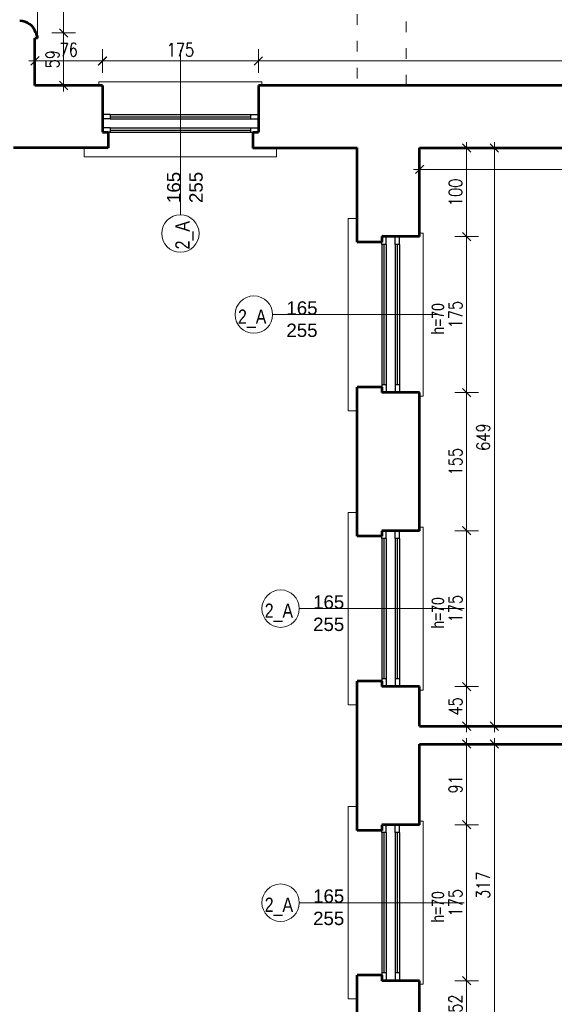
# Model space of a CAD drawing. Header units: millimetres. Extents: x 56977 to 67992, y 30187 to 42235.
# Tile 62 of 130: x 58585 to 59185, y 37712 to 38817. Entities that reach past the tile are written whole.
import ezdxf

# ---------------------------------------------------------------- set-up
doc = ezdxf.new("R2010")
doc.units = ezdxf.units.MM
doc.header["$MEASUREMENT"] = 0
doc.linetypes.add('ACAD_ISO03W100', pattern=[30, 12, -18])
doc.layers.get('0').update_dxf_attribs({"lineweight": 13})
doc.layers.get('DEFPOINTS').update_dxf_attribs({"lineweight": 13})
doc.layers.add('AI-OKNA', color=4, linetype='Continuous')
for name, color, linetype, lineweight in [('AI-OPISY', 3, 'Continuous', 13), ('AI_MURY', 40, 'Continuous', 53), ('AI_WIDOK', 8, 'Continuous', 13), ('Lines', 7, 'Continuous', 13), ('wymiary', 8, 'Continuous', 13)]:
    doc.layers.add(name, color=color, linetype=linetype, lineweight=lineweight)
doc.styles.get("Standard").update_dxf_attribs({"font": 'txt.shx'})
doc.styles.add('Style-ROMANS', font='ROMANS.shx')
doc.styles.add('WYMIAROWY-08', font='ROMANS.shx', dxfattribs={"width": 0.8})
doc.dimstyles.new('DYBY', dxfattribs={"dimscale": 100, "dimtxt": 0.15, "dimasz": 0.05, "dimexe": 0.05, "dimexo": 0.1, "dimgap": 0.05, "dimtad": 1, "dimdec": 0, "dimdsep": 46, "dimlunit": 5, "dimtxsty": 'WYMIAROWY-08', "dimblk": 'M_STRZ', "dimcen": 0.1, "dimse1": 1, "dimse2": 1, "dimclrd": 7, "dimclre": 7, "dimclrt": 1, "dimadec": 0, "dimazin": 0, "dimtfac": 1, "dimtdec": 0, "dimtmove": 2, "dimatfit": 3, "dimldrblk": 'M_STRZ', "dimfxl": 0, "dimtolj": 1, "dimarcsym": 0})

# ---------------------------------------------------------------- blocks, each defined once
blk = doc.blocks.new('M_STRZ')
for p, q in [((0, 2.66), (0, 0)), ((-1.33, 0), (1.33, 0)), ((-0.94, -0.94), (0.94, 0.94)), ((0, 0), (0, -2.66))]:
    blk.add_line(p, q)
blk = doc.blocks.new('*U80')
at = {"layer": 'DEFPOINTS', "color": 0}
for p in [(66309.5, 38869.1), (58601.5, 38743.1), (66309.5, 38743.1)]:
    blk.add_point(p, dxfattribs=at)
at = {"layer": 'wymiary', "color": 7, "lineweight": -2}
blk.add_line((58606.5, 38869.1), (66304.5, 38869.1), dxfattribs=at)
at = {"layer": 'wymiary', "color": 7, "lineweight": -2, "xscale": 5, "yscale": 5, "zscale": 5, "rotation": 180}
blk.add_blockref('M_STRZ', (58601.5, 38869.1), dxfattribs=at)
at = {"layer": 'wymiary', "color": 7, "lineweight": -2, "xscale": 5, "yscale": 5, "zscale": 5}
blk.add_blockref('M_STRZ', (66309.5, 38869.1), dxfattribs=at)
at = {"layer": 'wymiary', "color": 1, "insert": (62455.5, 38881.6), "char_height": 15, "attachment_point": 5, "style": 'WYMIAROWY-08'}
blk.add_mtext('7708', dxfattribs=at)
blk = doc.blocks.new('*D1613')
at = {"layer": 'DEFPOINTS'}
for p in [(62433.5, 38881.6), (66309.5, 38869.1), (58601.5, 38743.1), (66309.5, 38743.1)]:
    blk.add_point(p, dxfattribs=at)
at = {"layer": 'wymiary', "color": 7}
blk.add_blockref('*U80', (0, 0), dxfattribs=at)
blk = doc.blocks.new('*U171')
at = {"layer": 'DEFPOINTS', "color": 0}
for p in [(58677.5, 38790.6), (58852.5, 38777.5), (58852.5, 38770.7)]:
    blk.add_point(p, dxfattribs=at)
at = {"layer": 'wymiary', "color": 7, "lineweight": -2}
blk.add_line((58682.5, 38770.7), (58847.5, 38770.7), dxfattribs=at)
at = {"layer": 'wymiary', "color": 7, "lineweight": -2, "xscale": 5, "yscale": 5, "zscale": 5, "rotation": 180}
blk.add_blockref('M_STRZ', (58677.5, 38770.7), dxfattribs=at)
at = {"layer": 'wymiary', "color": 7, "lineweight": -2, "xscale": 5, "yscale": 5, "zscale": 5}
blk.add_blockref('M_STRZ', (58852.5, 38770.7), dxfattribs=at)
at = {"layer": 'wymiary', "color": 1, "insert": (58765, 38783.2), "char_height": 15, "attachment_point": 5, "style": 'WYMIAROWY-08'}
blk.add_mtext('175', dxfattribs=at)
blk = doc.blocks.new('*D1704')
at = {"layer": 'DEFPOINTS'}
for p in [(58677.5, 38790.6), (58852.5, 38777.5), (58852.5, 38770.7), (58749.6, 38758.2)]:
    blk.add_point(p, dxfattribs=at)
at = {"layer": 'wymiary', "color": 7}
blk.add_blockref('*U171', (0, 0), dxfattribs=at)
blk = doc.blocks.new('*U172')
at = {"layer": 'DEFPOINTS', "color": 0}
for p in [(58852.5, 38777.3), (59683.5, 38777.3), (59683.5, 38770.7)]:
    blk.add_point(p, dxfattribs=at)
at = {"layer": 'wymiary', "color": 7, "lineweight": -2}
blk.add_line((58857.5, 38770.7), (59678.5, 38770.7), dxfattribs=at)
at = {"layer": 'wymiary', "color": 7, "lineweight": -2, "xscale": 5, "yscale": 5, "zscale": 5, "rotation": 180}
blk.add_blockref('M_STRZ', (58852.5, 38770.7), dxfattribs=at)
at = {"layer": 'wymiary', "color": 7, "lineweight": -2, "xscale": 5, "yscale": 5, "zscale": 5}
blk.add_blockref('M_STRZ', (59683.5, 38770.7), dxfattribs=at)
at = {"layer": 'wymiary', "color": 1, "insert": (59268, 38783.2), "char_height": 15, "attachment_point": 5, "style": 'WYMIAROWY-08'}
blk.add_mtext('831', dxfattribs=at)
blk = doc.blocks.new('*D1705')
at = {"layer": 'DEFPOINTS'}
for p in [(58852.5, 38777.3), (59683.5, 38777.3), (59683.5, 38770.7), (59251.7, 38758.2)]:
    blk.add_point(p, dxfattribs=at)
at = {"layer": 'wymiary', "color": 7}
blk.add_blockref('*U172', (0, 0), dxfattribs=at)
blk = doc.blocks.new('*U234')
at = {"layer": 'DEFPOINTS', "color": 0}
for p in [(58603.5, 38802.1), (58603.5, 38743.1), (58633.9, 38743.1)]:
    blk.add_point(p, dxfattribs=at)
at = {"layer": 'wymiary', "color": 7, "lineweight": -2}
blk.add_line((58633.9, 38797.1), (58633.9, 38748.1), dxfattribs=at)
at = {"layer": 'wymiary', "color": 7, "lineweight": -2, "xscale": 5, "yscale": 5, "zscale": 5}
for p, rotation in [((58633.9, 38802.1), 90), ((58633.9, 38743.1), 270)]:
    blk.add_blockref('M_STRZ', p, dxfattribs=dict(at, rotation=rotation))
at = {"layer": 'wymiary', "color": 1, "insert": (58621.4, 38772.6), "char_height": 15, "attachment_point": 5, "rotation": 90, "style": 'WYMIAROWY-08'}
blk.add_mtext('59', dxfattribs=at)
blk = doc.blocks.new('*D1767')
at = {"layer": 'DEFPOINTS'}
for p in [(58603.5, 38802.1), (58621.4, 38783.2), (58603.5, 38743.1), (58633.9, 38743.1)]:
    blk.add_point(p, dxfattribs=at)
at = {"layer": 'wymiary', "color": 7}
blk.add_blockref('*U234', (0, 0), dxfattribs=at)
blk = doc.blocks.new('*U235')
at = {"layer": 'DEFPOINTS', "color": 0}
for p in [(58603.5, 38942.1), (58603.5, 38802.1), (58633.9, 38802.1)]:
    blk.add_point(p, dxfattribs=at)
at = {"layer": 'wymiary', "color": 7, "lineweight": -2}
blk.add_line((58633.9, 38937.1), (58633.9, 38807.1), dxfattribs=at)
at = {"layer": 'wymiary', "color": 7, "lineweight": -2, "xscale": 5, "yscale": 5, "zscale": 5}
for p, rotation in [((58633.9, 38942.1), 90), ((58633.9, 38802.1), 270)]:
    blk.add_blockref('M_STRZ', p, dxfattribs=dict(at, rotation=rotation))
at = {"layer": 'wymiary', "color": 1, "insert": (58621.4, 38872.1), "char_height": 15, "attachment_point": 5, "rotation": 90, "style": 'WYMIAROWY-08'}
blk.add_mtext('140', dxfattribs=at)
blk = doc.blocks.new('*D1768')
at = {"layer": 'DEFPOINTS'}
for p in [(58603.5, 38942.1), (58621.4, 38887.5), (58603.5, 38802.1), (58633.9, 38802.1)]:
    blk.add_point(p, dxfattribs=at)
at = {"layer": 'wymiary', "color": 7}
blk.add_blockref('*U235', (0, 0), dxfattribs=at)
blk = doc.blocks.new('*U520')
at = {"layer": 'DEFPOINTS', "color": 0}
for p in [(59033.5, 38573.5), (59033.5, 38398.5), (59086.4, 38398.5)]:
    blk.add_point(p, dxfattribs=at)
at = {"layer": 'wymiary', "color": 7, "lineweight": -2}
blk.add_line((59086.4, 38568.5), (59086.4, 38403.5), dxfattribs=at)
at = {"layer": 'wymiary', "color": 7, "lineweight": -2, "xscale": 5, "yscale": 5, "zscale": 5}
for p, rotation in [((59086.4, 38573.5), 90), ((59086.4, 38398.5), 270)]:
    blk.add_blockref('M_STRZ', p, dxfattribs=dict(at, rotation=rotation))
at = {"layer": 'wymiary', "color": 1, "insert": (59073.9, 38486), "char_height": 15, "attachment_point": 5, "rotation": 90, "style": 'WYMIAROWY-08'}
blk.add_mtext('175', dxfattribs=at)
blk = doc.blocks.new('*D2053')
at = {"layer": 'DEFPOINTS'}
for p in [(59033.5, 38573.5), (59073.9, 38501.4), (59033.5, 38398.5), (59086.4, 38398.5)]:
    blk.add_point(p, dxfattribs=at)
at = {"layer": 'wymiary', "color": 7}
blk.add_blockref('*U520', (0, 0), dxfattribs=at)
blk = doc.blocks.new('*U521')
at = {"layer": 'DEFPOINTS', "color": 0}
for p in [(59033.5, 38673), (59033.5, 38573.5), (59086.4, 38573.5)]:
    blk.add_point(p, dxfattribs=at)
at = {"layer": 'wymiary', "color": 7, "lineweight": -2}
blk.add_line((59086.4, 38668), (59086.4, 38578.5), dxfattribs=at)
at = {"layer": 'wymiary', "color": 7, "lineweight": -2, "xscale": 5, "yscale": 5, "zscale": 5}
for p, rotation in [((59086.4, 38673), 90), ((59086.4, 38573.5), 270)]:
    blk.add_blockref('M_STRZ', p, dxfattribs=dict(at, rotation=rotation))
at = {"layer": 'wymiary', "color": 1, "insert": (59073.9, 38623.2), "char_height": 15, "attachment_point": 5, "rotation": 90, "style": 'WYMIAROWY-08'}
blk.add_mtext('100', dxfattribs=at)
blk = doc.blocks.new('*D2054')
at = {"layer": 'DEFPOINTS'}
for p in [(59033.5, 38673), (59073.9, 38638.7), (59033.5, 38573.5), (59086.4, 38573.5)]:
    blk.add_point(p, dxfattribs=at)
at = {"layer": 'wymiary', "color": 7}
blk.add_blockref('*U521', (0, 0), dxfattribs=at)
blk = doc.blocks.new('*U522')
at = {"layer": 'DEFPOINTS', "color": 0}
for p in [(59033.5, 38398.5), (59033.5, 38243.5), (59086.4, 38243.5)]:
    blk.add_point(p, dxfattribs=at)
at = {"layer": 'wymiary', "color": 7, "lineweight": -2}
blk.add_line((59086.4, 38393.5), (59086.4, 38248.5), dxfattribs=at)
at = {"layer": 'wymiary', "color": 7, "lineweight": -2, "xscale": 5, "yscale": 5, "zscale": 5}
for p, rotation in [((59086.4, 38398.5), 90), ((59086.4, 38243.5), 270)]:
    blk.add_blockref('M_STRZ', p, dxfattribs=dict(at, rotation=rotation))
at = {"layer": 'wymiary', "color": 1, "insert": (59073.9, 38321), "char_height": 15, "attachment_point": 5, "rotation": 90, "style": 'WYMIAROWY-08'}
blk.add_mtext('155', dxfattribs=at)
blk = doc.blocks.new('*D2055')
at = {"layer": 'DEFPOINTS'}
for p in [(59033.5, 38398.5), (59073.9, 38336.4), (59033.5, 38243.5), (59086.4, 38243.5)]:
    blk.add_point(p, dxfattribs=at)
at = {"layer": 'wymiary', "color": 7}
blk.add_blockref('*U522', (0, 0), dxfattribs=at)
blk = doc.blocks.new('*U523')
at = {"layer": 'DEFPOINTS', "color": 0}
for p in [(59033.5, 38243.5), (59033.5, 38068.5), (59086.4, 38068.5)]:
    blk.add_point(p, dxfattribs=at)
at = {"layer": 'wymiary', "color": 7, "lineweight": -2}
blk.add_line((59086.4, 38238.5), (59086.4, 38073.5), dxfattribs=at)
at = {"layer": 'wymiary', "color": 7, "lineweight": -2, "xscale": 5, "yscale": 5, "zscale": 5}
for p, rotation in [((59086.4, 38243.5), 90), ((59086.4, 38068.5), 270)]:
    blk.add_blockref('M_STRZ', p, dxfattribs=dict(at, rotation=rotation))
at = {"layer": 'wymiary', "color": 1, "insert": (59073.9, 38156), "char_height": 15, "attachment_point": 5, "rotation": 90, "style": 'WYMIAROWY-08'}
blk.add_mtext('175', dxfattribs=at)
blk = doc.blocks.new('*D2056')
at = {"layer": 'DEFPOINTS'}
for p in [(59033.5, 38243.5), (59073.9, 38171.4), (59033.5, 38068.5), (59086.4, 38068.5)]:
    blk.add_point(p, dxfattribs=at)
at = {"layer": 'wymiary', "color": 7}
blk.add_blockref('*U523', (0, 0), dxfattribs=at)
blk = doc.blocks.new('*U524')
at = {"layer": 'DEFPOINTS', "color": 0}
for p in [(59033.5, 38004.1), (59033.5, 37913.5), (59086.4, 37913.5)]:
    blk.add_point(p, dxfattribs=at)
at = {"layer": 'wymiary', "color": 7, "lineweight": -2}
blk.add_line((59086.4, 37999.1), (59086.4, 37918.5), dxfattribs=at)
at = {"layer": 'wymiary', "color": 7, "lineweight": -2, "xscale": 5, "yscale": 5, "zscale": 5}
for p, rotation in [((59086.4, 38004.1), 90), ((59086.4, 37913.5), 270)]:
    blk.add_blockref('M_STRZ', p, dxfattribs=dict(at, rotation=rotation))
at = {"layer": 'wymiary', "color": 1, "insert": (59073.9, 37958.8), "char_height": 15, "attachment_point": 5, "rotation": 90, "style": 'WYMIAROWY-08'}
blk.add_mtext('91', dxfattribs=at)
blk = doc.blocks.new('*D2057')
at = {"layer": 'DEFPOINTS'}
for p in [(59033.5, 38004.1), (59073.9, 37969.4), (59033.5, 37913.5), (59086.4, 37913.5)]:
    blk.add_point(p, dxfattribs=at)
at = {"layer": 'wymiary', "color": 7}
blk.add_blockref('*U524', (0, 0), dxfattribs=at)
blk = doc.blocks.new('*U525')
at = {"layer": 'DEFPOINTS', "color": 0}
for p in [(59033.5, 37913.5), (59033.5, 37738.5), (59086.4, 37738.5)]:
    blk.add_point(p, dxfattribs=at)
at = {"layer": 'wymiary', "color": 7, "lineweight": -2}
blk.add_line((59086.4, 37908.5), (59086.4, 37743.5), dxfattribs=at)
at = {"layer": 'wymiary', "color": 7, "lineweight": -2, "xscale": 5, "yscale": 5, "zscale": 5}
for p, rotation in [((59086.4, 37913.5), 90), ((59086.4, 37738.5), 270)]:
    blk.add_blockref('M_STRZ', p, dxfattribs=dict(at, rotation=rotation))
at = {"layer": 'wymiary', "color": 1, "insert": (59073.9, 37826), "char_height": 15, "attachment_point": 5, "rotation": 90, "style": 'WYMIAROWY-08'}
blk.add_mtext('175', dxfattribs=at)
blk = doc.blocks.new('*D2058')
at = {"layer": 'DEFPOINTS'}
for p in [(59033.5, 37913.5), (59073.9, 37841.4), (59033.5, 37738.5), (59086.4, 37738.5)]:
    blk.add_point(p, dxfattribs=at)
at = {"layer": 'wymiary', "color": 7}
blk.add_blockref('*U525', (0, 0), dxfattribs=at)
blk = doc.blocks.new('*U526')
at = {"layer": 'DEFPOINTS', "color": 0}
for p in [(59033.5, 37738.5), (59033.5, 37687.1), (59086.4, 37687.1)]:
    blk.add_point(p, dxfattribs=at)
at = {"layer": 'wymiary', "color": 7, "lineweight": -2}
blk.add_line((59086.4, 37733.5), (59086.4, 37692.1), dxfattribs=at)
at = {"layer": 'wymiary', "color": 7, "lineweight": -2, "xscale": 5, "yscale": 5, "zscale": 5}
for p, rotation in [((59086.4, 37738.5), 90), ((59086.4, 37687.1), 270)]:
    blk.add_blockref('M_STRZ', p, dxfattribs=dict(at, rotation=rotation))
at = {"layer": 'wymiary', "color": 1, "insert": (59073.9, 37712.8), "char_height": 15, "attachment_point": 5, "rotation": 90, "style": 'WYMIAROWY-08'}
blk.add_mtext('52', dxfattribs=at)
blk = doc.blocks.new('*D2059')
at = {"layer": 'DEFPOINTS'}
for p in [(59033.5, 37738.5), (59073.9, 37723.4), (59033.5, 37687.1), (59086.4, 37687.1)]:
    blk.add_point(p, dxfattribs=at)
at = {"layer": 'wymiary', "color": 7}
blk.add_blockref('*U526', (0, 0), dxfattribs=at)
blk = doc.blocks.new('*U553')
at = {"layer": 'DEFPOINTS', "color": 0}
for p in [(59033.5, 38004.1), (59033.5, 37687.1), (59117.5, 37687.1)]:
    blk.add_point(p, dxfattribs=at)
at = {"layer": 'wymiary', "color": 7, "lineweight": -2}
blk.add_line((59117.5, 37999.1), (59117.5, 37692.1), dxfattribs=at)
at = {"layer": 'wymiary', "color": 7, "lineweight": -2, "xscale": 5, "yscale": 5, "zscale": 5}
for p, rotation in [((59117.5, 38004.1), 90), ((59117.5, 37687.1), 270)]:
    blk.add_blockref('M_STRZ', p, dxfattribs=dict(at, rotation=rotation))
at = {"layer": 'wymiary', "color": 1, "insert": (59105, 37845.6), "char_height": 15, "attachment_point": 5, "rotation": 90, "style": 'WYMIAROWY-08'}
blk.add_mtext('317', dxfattribs=at)
blk = doc.blocks.new('*D2086')
at = {"layer": 'DEFPOINTS'}
for p in [(59033.5, 38004.1), (59105, 37861.9), (59033.5, 37687.1), (59117.5, 37687.1)]:
    blk.add_point(p, dxfattribs=at)
at = {"layer": 'wymiary', "color": 7}
blk.add_blockref('*U553', (0, 0), dxfattribs=at)
blk = doc.blocks.new('*U661')
at = {"layer": 'DEFPOINTS', "color": 0}
for p in [(58677.6, 38770.7), (58601.5, 38743.1), (58677.5, 38743)]:
    blk.add_point(p, dxfattribs=at)
at = {"layer": 'wymiary', "color": 7, "lineweight": -2}
blk.add_line((58606.6, 38770.8), (58672.6, 38770.7), dxfattribs=at)
at = {"layer": 'wymiary', "color": 7, "lineweight": -2, "xscale": 5, "yscale": 5, "zscale": 5}
for p, rotation in [((58601.6, 38770.8), 179.9669010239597), ((58677.6, 38770.7), 359.9669010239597)]:
    blk.add_blockref('M_STRZ', p, dxfattribs=dict(at, rotation=rotation))
at = {"layer": 'wymiary', "color": 1, "insert": (58639.6, 38783.3), "char_height": 15, "attachment_point": 5, "rotation": 359.9669, "style": 'WYMIAROWY-08'}
blk.add_mtext('76', dxfattribs=at)
blk = doc.blocks.new('*D2194')
at = {"layer": 'DEFPOINTS'}
for p in [(58628.9, 38783.3), (58677.6, 38770.7), (58601.5, 38743.1), (58677.5, 38743)]:
    blk.add_point(p, dxfattribs=at)
at = {"layer": 'wymiary', "color": 7}
blk.add_blockref('*U661', (0, 0), dxfattribs=at)
blk = doc.blocks.new('*U1383')
at = {"layer": 'DEFPOINTS', "color": 0}
for p in [(59033.5, 38068.5), (59033.5, 38024.1), (59086.4, 38024.1)]:
    blk.add_point(p, dxfattribs=at)
at = {"layer": 'wymiary', "color": 7, "lineweight": -2}
blk.add_line((59086.4, 38063.5), (59086.4, 38029.1), dxfattribs=at)
at = {"layer": 'wymiary', "color": 7, "lineweight": -2, "xscale": 5, "yscale": 5, "zscale": 5}
for p, rotation in [((59086.4, 38068.5), 90), ((59086.4, 38024.1), 270)]:
    blk.add_blockref('M_STRZ', p, dxfattribs=dict(at, rotation=rotation))
at = {"layer": 'wymiary', "color": 1, "insert": (59073.9, 38046.3), "char_height": 15, "attachment_point": 5, "rotation": 90, "style": 'WYMIAROWY-08'}
blk.add_mtext('45', dxfattribs=at)
blk = doc.blocks.new('*D2914')
at = {"layer": 'DEFPOINTS'}
for p in [(59033.5, 38068.5), (59073.9, 38056.9), (59033.5, 38024.1), (59086.4, 38024.1)]:
    blk.add_point(p, dxfattribs=at)
at = {"layer": 'wymiary', "color": 7}
blk.add_blockref('*U1383', (0, 0), dxfattribs=at)
blk = doc.blocks.new('*U1384')
at = {"layer": 'DEFPOINTS', "color": 0}
for p in [(59033.5, 38673), (59033.5, 38024.1), (59117.5, 38024.1)]:
    blk.add_point(p, dxfattribs=at)
at = {"layer": 'wymiary', "color": 7, "lineweight": -2}
blk.add_line((59117.5, 38668), (59117.5, 38029.1), dxfattribs=at)
at = {"layer": 'wymiary', "color": 7, "lineweight": -2, "xscale": 5, "yscale": 5, "zscale": 5}
for p, rotation in [((59117.5, 38673), 90), ((59117.5, 38024.1), 270)]:
    blk.add_blockref('M_STRZ', p, dxfattribs=dict(at, rotation=rotation))
at = {"layer": 'wymiary', "color": 1, "insert": (59105, 38348.5), "char_height": 15, "attachment_point": 5, "rotation": 90, "style": 'WYMIAROWY-08'}
blk.add_mtext('649', dxfattribs=at)
blk = doc.blocks.new('*D2915')
at = {"layer": 'DEFPOINTS'}
for p in [(59033.5, 38673), (59105, 38364.6), (59033.5, 38024.1), (59117.5, 38024.1)]:
    blk.add_point(p, dxfattribs=at)
at = {"layer": 'wymiary', "color": 7}
blk.add_blockref('*U1384', (0, 0), dxfattribs=at)
blk = doc.blocks.new('*U1386')
at = {"layer": 'DEFPOINTS', "color": 0}
for p in [(59033.5, 38673.1), (59618.6, 38673.1), (59618.6, 38649)]:
    blk.add_point(p, dxfattribs=at)
at = {"layer": 'wymiary', "color": 7, "lineweight": -2}
blk.add_line((59038.5, 38649), (59613.6, 38649), dxfattribs=at)
at = {"layer": 'wymiary', "color": 7, "lineweight": -2, "xscale": 5, "yscale": 5, "zscale": 5, "rotation": 180}
blk.add_blockref('M_STRZ', (59033.5, 38649), dxfattribs=at)
at = {"layer": 'wymiary', "color": 7, "lineweight": -2, "xscale": 5, "yscale": 5, "zscale": 5}
blk.add_blockref('M_STRZ', (59618.6, 38649), dxfattribs=at)
at = {"layer": 'wymiary', "color": 1, "insert": (59326.1, 38661.5), "char_height": 15, "attachment_point": 5, "style": 'WYMIAROWY-08'}
blk.add_mtext('585', dxfattribs=at)
blk = doc.blocks.new('*D2917')
at = {"layer": 'DEFPOINTS'}
for p in [(59033.5, 38673.1), (59618.6, 38673.1), (59618.6, 38649), (59309.7, 38636.5)]:
    blk.add_point(p, dxfattribs=at)
at = {"layer": 'wymiary', "color": 7}
blk.add_blockref('*U1386', (0, 0), dxfattribs=at)

msp = doc.modelspace()

# ---------------------------------------------------------------- linework, layer by layer
at = {"layer": 'AI-OKNA'}
for p, q in [((58686.3, 38710.6), (58677.5, 38710.6)), ((58686.3, 38710.6), (58686.3, 38705.6)), ((58686.3, 38710.6), (58843.8, 38710.6)), ((58843.8, 38710.6), (58852.5, 38710.6)), ((58843.8, 38710.6), (58843.8, 38705.6)), ((58686.3, 38705.6), (58677.5, 38705.6)), ((58686.3, 38708.1), (58843.8, 38708.1)), ((58686.3, 38705.6), (58843.8, 38705.6)), ((58843.8, 38705.6), (58852.5, 38705.6)), ((58686.3, 38695.6), (58677.5, 38695.6)), ((58686.3, 38690.6), (58683.8, 38690.6)), ((58686.3, 38695.6), (58686.3, 38690.6)), ((58686.3, 38695.6), (58843.8, 38695.6)), ((58686.3, 38693.1), (58843.8, 38693.1)), ((58686.3, 38690.6), (58843.8, 38690.6)), ((58843.8, 38695.6), (58852.5, 38695.6)), ((58843.8, 38695.6), (58843.8, 38690.6)), ((58843.8, 38690.6), (58846.3, 38690.6)), ((58991, 38564.7), (58991, 38567.2)), ((58996, 38564.7), (58991, 38564.7)), ((58991, 38564.7), (58991, 38407.2)), ((58993.5, 38564.7), (58993.5, 38407.2)), ((58996, 38564.7), (58996, 38573.5)), ((58996, 38564.7), (58996, 38407.2)), ((59006, 38564.7), (59006, 38573.5)), ((59011, 38564.7), (59006, 38564.7)), ((59006, 38564.7), (59006, 38407.2)), ((59008.5, 38564.7), (59008.5, 38407.2)), ((59011, 38564.7), (59011, 38573.5)), ((59011, 38564.7), (59011, 38407.2)), ((58996, 38407.2), (58991, 38407.2)), ((58991, 38407.2), (58991, 38404.7)), ((58996, 38407.2), (58996, 38398.5)), ((59006, 38407.2), (59006, 38398.5)), ((59011, 38407.2), (59006, 38407.2)), ((59011, 38407.2), (59011, 38398.5)), ((58991, 38234.7), (58991, 38237.2)), ((58996, 38234.7), (58991, 38234.7)), ((58991, 38234.7), (58991, 38077.2)), ((58993.5, 38234.7), (58993.5, 38077.2)), ((58996, 38234.7), (58996, 38243.5)), ((58996, 38234.7), (58996, 38077.2)), ((59006, 38234.7), (59006, 38243.5)), ((59011, 38234.7), (59006, 38234.7)), ((59006, 38234.7), (59006, 38077.2)), ((59008.5, 38234.7), (59008.5, 38077.2)), ((59011, 38234.7), (59011, 38243.5)), ((59011, 38234.7), (59011, 38077.2)), ((58996, 38077.2), (58991, 38077.2)), ((58991, 38077.2), (58991, 38074.7)), ((58996, 38077.2), (58996, 38068.5)), ((59006, 38077.2), (59006, 38068.5)), ((59011, 38077.2), (59006, 38077.2)), ((59011, 38077.2), (59011, 38068.5)), ((58996, 37904.7), (58996, 37913.5)), ((59006, 37904.7), (59006, 37913.5)), ((59011, 37904.7), (59011, 37913.5)), ((58991, 37904.7), (58991, 37907.2)), ((58996, 37904.7), (58991, 37904.7)), ((58991, 37904.7), (58991, 37747.2)), ((58993.5, 37904.7), (58993.5, 37747.2)), ((58996, 37904.7), (58996, 37747.2)), ((59011, 37904.7), (59006, 37904.7)), ((59006, 37904.7), (59006, 37747.2)), ((59008.5, 37904.7), (59008.5, 37747.2)), ((59011, 37904.7), (59011, 37747.2)), ((58996, 37747.2), (58991, 37747.2)), ((58991, 37747.2), (58991, 37744.7)), ((58996, 37747.2), (58996, 37738.5)), ((59006, 37747.2), (59006, 37738.5)), ((59011, 37747.2), (59006, 37747.2)), ((59011, 37747.2), (59011, 37738.5))]:
    msp.add_line(p, q, dxfattribs=at)
at = {"layer": 'AI-OPISY'}
for p, q in [((58765, 38598), (58765, 38783.1)), ((58868.5, 38486), (59053.6, 38486)), ((58898.5, 38156), (59083.6, 38156)), ((58898.5, 37826), (59083.6, 37826))]:
    msp.add_line(p, q, dxfattribs=at)
for centre in [(58765, 38577), (58847.5, 38486), (58877.5, 38156), (58877.5, 37826)]:
    msp.add_circle(centre, 21, dxfattribs=at)
at = {"layer": 'AI_MURY'}
for p, q in [((58602.5, 38802.1), (58603.5, 38802.1)), ((58603.5, 38799.1), (58603.5, 38802.1)), ((58603.5, 38799.1), (58604.5, 38799.1)), ((58604.5, 38796.1), (58604.5, 38799.1)), ((58601.5, 38743.1), (58601.5, 38796.1)), ((58604.5, 38796.1), (58601.5, 38796.1)), ((58677.5, 38743.1), (58601.5, 38743.1)), ((58677.5, 38743.1), (58677.5, 38690.6)), ((59683.5, 38743.1), (58852.5, 38743.1)), ((58852.5, 38743.1), (58852.5, 38690.6)), ((58677.5, 38690.6), (58683.8, 38690.6)), ((58683.8, 38690.6), (58683.8, 38673.1)), ((58846.3, 38690.6), (58846.3, 38672.9)), ((58846.3, 38690.6), (58852.5, 38690.6)), ((58683.8, 38673.1), (58577.5, 38673.1)), ((58963.5, 38672.9), (58846.3, 38672.9)), ((58963.5, 38567.2), (58963.5, 38673)), ((59033.5, 38673.1), (59618.5, 38673.1)), ((59033.5, 38573.5), (59033.5, 38673)), ((58991, 38567.2), (58963.5, 38567.2)), ((59033.5, 38573.5), (58991, 38573.5)), ((58991, 38573.5), (58991, 38567.2)), ((58991, 38404.7), (58963.5, 38404.7)), ((58963.5, 38237.2), (58963.5, 38404.7)), ((58991, 38404.7), (58991, 38398.5)), ((59033.5, 38398.5), (58991, 38398.5)), ((59033.5, 38243.5), (59033.5, 38398.5)), ((58991, 38237.2), (58963.5, 38237.2)), ((59033.5, 38243.5), (58991, 38243.5)), ((58991, 38243.5), (58991, 38237.2)), ((58991, 38074.7), (58963.5, 38074.7)), ((58963.5, 37907.2), (58963.5, 38074.7)), ((58991, 38074.7), (58991, 38068.5)), ((59033.5, 38068.5), (58991, 38068.5)), ((59033.5, 38024.1), (59033.5, 38068.5)), ((59033.5, 38024.1), (59428.6, 38024.1)), ((59033.5, 37913.5), (59033.5, 38004.1)), ((59033.5, 38004.1), (59428.6, 38004.1)), ((59033.5, 37913.5), (58991, 37913.5)), ((58991, 37913.5), (58991, 37907.2)), ((58991, 37907.2), (58963.5, 37907.2)), ((58991, 37744.7), (58963.5, 37744.7)), ((58963.5, 37577.2), (58963.5, 37744.7)), ((58991, 37744.7), (58991, 37738.5)), ((59033.5, 37738.5), (58991, 37738.5)), ((59033.5, 37687.1), (59033.5, 37738.5))]:
    msp.add_line(p, q, dxfattribs=at)
msp.add_arc((58585.1, 38797.6), 18, 14.44, 91.7261, dxfattribs=at)
at = {"layer": 'AI_WIDOK', "color": 251, "linetype": 'ACAD_ISO03W100'}
for p, q in [((58963.5, 39003.1), (58963.5, 38743.1)), ((59018.5, 38743.1), (59018.5, 39003.1))]:
    msp.add_line(p, q, dxfattribs=at)
at = {"layer": 'AI_WIDOK', "color": 251, "linetype": 'Continuous'}
for p, q in [((58604.5, 38799.1), (58604.5, 38939.1)), ((58673.5, 38747.1), (58856.5, 38747.1)), ((58657.1, 38663.1), (58872.9, 38663.1)), ((58953.5, 38593.8), (58953.5, 38378.1)), ((58953.5, 38593.8), (58963.5, 38593.8)), ((59033.5, 38577.5), (59037.5, 38577.5)), ((59037.5, 38577.5), (59037.5, 38394.5)), ((59033.5, 38394.5), (59037.5, 38394.5)), ((58953.5, 38378.1), (58963.5, 38378.1)), ((58953.5, 38263.8), (58953.5, 38048.1)), ((58953.5, 38263.8), (58963.5, 38263.8)), ((59033.5, 38247.5), (59037.5, 38247.5)), ((59037.5, 38247.5), (59037.5, 38064.5)), ((59033.5, 38064.5), (59037.5, 38064.5)), ((58953.5, 38048.1), (58963.5, 38048.1)), ((58953.5, 37933.8), (58953.5, 37718.1)), ((58953.5, 37933.8), (58963.5, 37933.8)), ((59033.5, 37917.5), (59037.5, 37917.5)), ((59037.5, 37917.5), (59037.5, 37734.5)), ((59033.5, 37734.5), (59037.5, 37734.5)), ((58953.5, 37718.1), (58963.5, 37718.1))]:
    msp.add_line(p, q, dxfattribs=at)
at = {"layer": 'Lines', "color": 251, "linetype": 'Continuous'}
for p, q in [((58673.5, 38743.1), (58673.5, 38747.1)), ((58856.5, 38743.1), (58856.5, 38747.1)), ((58657.1, 38663.1), (58657.1, 38673.1)), ((58872.9, 38663.1), (58872.9, 38673.1))]:
    msp.add_line(p, q, dxfattribs=at)

# ---------------------------------------------------------------- texts
at = {"layer": 'AI-OPISY', "insert": (58790.2, 38628.7), "char_height": 15, "width": 45.29, "attachment_point": 8, "rotation": 90}
msp.add_mtext('\\fArial|b0|i0|c238|p39;165\\P255', dxfattribs=at)
at = {"layer": 'AI-OPISY', "insert": (58779.9, 38559.2), "char_height": 16, "width": 20.64, "attachment_point": 7, "rotation": 90, "style": 'WYMIAROWY-08'}
msp.add_mtext('\\fArial|b0|i0|c238|p39;2_A', dxfattribs=at)
at = {"layer": 'AI-OPISY', "char_height": 15, "width": 45.29, "attachment_point": 8}
for insert in [(58901.5, 38460.7), (58931.5, 38130.7), (58931.5, 37800.7)]:
    msp.add_mtext('\\fArial|b0|i0|c238|p39;165\\P255', dxfattribs=dict(at, insert=insert))
at = {"layer": 'AI-OPISY', "char_height": 14, "attachment_point": 7, "rotation": 90, "line_spacing_factor": 0.722892, "style": 'WYMIAROWY-08'}
for insert in [(59061.3, 38463.6), (59061.3, 38133.6), (59061.3, 37803.6)]:
    msp.add_mtext('\\fArial|b0|i0|c238|p39;h=70', dxfattribs=dict(at, insert=insert))
at = {"layer": 'AI-OPISY', "char_height": 16, "width": 20.64, "attachment_point": 7, "style": 'WYMIAROWY-08'}
for insert in [(58829.7, 38471.1), (58859.7, 38141.1), (58859.7, 37811.1)]:
    msp.add_mtext('\\fArial|b0|i0|c238|p39;2_A', dxfattribs=dict(at, insert=insert))

# ---------------------------------------------------------------- dimensions: what is measured, and where the dimension line sits
at = {"layer": 'wymiary', "color": 7}
for base, p1, p2, angle, picture, middle in [((58633.9, 38802.1), (58603.5, 38942.1), (58603.5, 38802.1), 270, '*D1768', (58621.4, 38887.5)), ((58633.9, 38743.1), (58603.5, 38802.1), (58603.5, 38743.1), 270, '*D1767', (58621.4, 38783.2)), ((58677.6, 38770.7), (58601.5, 38743.1), (58677.5, 38743), 359.9669, '*D2194', (58628.9, 38783.3)), ((59086.4041257, 38573.4526609), (59033.5352819, 38672.9526609), (59033.5352819, 38573.4526609), 270, '*D2054', (59073.9041257, 38638.6812323)), ((59117.5, 38024.1), (59033.5, 38673), (59033.5, 38024.1), 270, '*D2915', (59105, 38364.6)), ((59086.4, 38398.5), (59033.5, 38573.5), (59033.5, 38398.5), 270, '*D2053', (59073.9, 38501.4)), ((59086.4, 38243.5), (59033.5, 38398.5), (59033.5, 38243.5), 270, '*D2055', (59073.9, 38336.4)), ((59086.4, 38068.5), (59033.5, 38243.5), (59033.5, 38068.5), 270, '*D2056', (59073.9, 38171.4)), ((59086.4, 38024.1), (59033.5, 38068.5), (59033.5, 38024.1), 270, '*D2914', (59073.9, 38056.9)), ((59086.4, 37913.5), (59033.5, 38004.1), (59033.5, 37913.5), 270, '*D2057', (59073.9, 37969.4)), ((59117.5, 37687.1), (59033.5, 38004.1), (59033.5, 37687.1), 270, '*D2086', (59105, 37861.9)), ((59086.4, 37738.5), (59033.5, 37913.5), (59033.5, 37738.5), 270, '*D2058', (59073.9, 37841.4)), ((59086.4, 37687.1), (59033.5, 37738.5), (59033.5, 37687.1), 270, '*D2059', (59073.9, 37723.4))]:
    dim = msp.add_linear_dim(base=base, p1=p1, p2=p2, angle=angle, dimstyle='DYBY', override={"dimtad": 0, "dimtxsty": 'Style-ROMANS', "dimcen": 0.001, "dimclrd": 0, "dimclre": 0}, dxfattribs=at)
    dim.commit()
    dim.dimension.update_dxf_attribs({"geometry": picture, "text_midpoint": middle, "dimtype": 128})
for base, p1, p2, picture, middle in [((66309.5, 38869.1), (58601.5, 38743.1), (66309.5, 38743.1), '*D1613', (62433.5, 38881.6)), ((58852.5, 38770.7), (58677.5, 38790.6), (58852.5, 38777.5), '*D1704', (58749.6, 38758.2)), ((59683.5, 38770.7), (58852.5, 38777.3), (59683.5, 38777.3), '*D1705', (59251.7, 38758.2)), ((59618.6, 38649), (59033.5, 38673.1), (59618.6, 38673.1), '*D2917', (59309.7, 38636.5))]:
    dim = msp.add_linear_dim(base=base, p1=p1, p2=p2, dimstyle='DYBY', override={"dimtad": 0, "dimtxsty": 'Style-ROMANS', "dimcen": 0.001, "dimclrd": 0, "dimclre": 0}, dxfattribs=at)
    dim.commit()
    dim.dimension.update_dxf_attribs({"geometry": picture, "text_midpoint": middle, "dimtype": 128})

doc.saveas('drawing.dxf')
